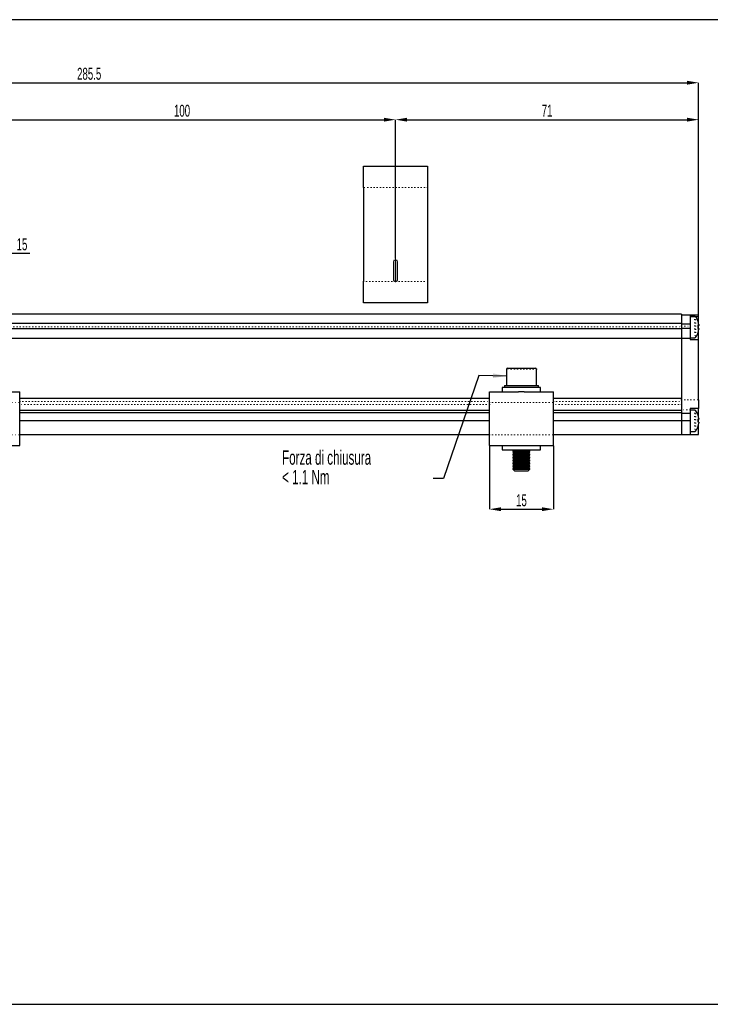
# Model space of a CAD drawing. Header units: millimetres. Extents: x 113 to 1343, y 162 to 690.
# Tile 36 of 46: x 701 to 863, y 458 to 689. Entities that reach past the tile are written whole.
import ezdxf

# ---------------------------------------------------------------- set-up
doc = ezdxf.new("R2010")
doc.units = ezdxf.units.MM
doc.header["$PDSIZE"] = -1
doc.linetypes.add('DOT2', pattern=[0.635, 0, -0.635])
doc.layers.add('LINEE_SOTTILI', color=7, linetype='Continuous')
doc.styles.add('SLDTEXTSTYLE2', font='TXT', dxfattribs={"width": 0.605})
doc.dimstyles.new('SLDDIMSTYLE0', dxfattribs={"dimtxt": 2.8, "dimasz": 2.7, "dimexe": 0, "dimexo": 0.0625, "dimgap": 0.7, "dimtad": 1, "dimrnd": 1e-09, "dimzin": 12, "dimdsep": 46, "dimtxsty": 'SLDTEXTSTYLE2', "dimsah": 1, "dimcen": 0.09, "dimadec": 0, "dimazin": 3, "dimtfac": 1, "dimtdec": 3, "dimtofl": 0, "dimtmove": 0, "dimatfit": 3, "dimfxl": 1, "dimfrac": 2, "dimtolj": 1, "dimtzin": 12, "dimarcsym": 0})

# ---------------------------------------------------------------- blocks, each defined once
blk = doc.blocks.new('*D335')
at = {"layer": 'Defpoints', "color": 0}
for p in [(789.09, 665.44), (689.09, 633.1), (789.09, 632.86)]:
    blk.add_point(p, dxfattribs=at)
at = {"layer": 'LINEE_SOTTILI', "color": 0, "lineweight": -2}
for p, q in [((689.09, 633.16), (689.09, 665.44)), ((691.79, 665.44), (786.39, 665.44)), ((789.09, 632.93), (789.09, 665.44))]:
    blk.add_line(p, q, dxfattribs=at)
at = {"layer": 'LINEE_SOTTILI', "color": 0}
for points in [[(691.79, 665.89), (691.79, 664.99), (689.09, 665.44)], [(786.39, 664.99), (786.39, 665.89), (789.09, 665.44)]]:
    blk.add_solid(points, dxfattribs=at)
at = {"layer": 'LINEE_SOTTILI', "color": 0, "insert": (739.09, 668.94), "char_height": 2.8, "attachment_point": 2, "style": 'SLDTEXTSTYLE2'}
blk.add_mtext('\\A1;100', dxfattribs=at)
blk = doc.blocks.new('*D337')
at = {"layer": 'Defpoints', "color": 0}
for p in [(860.09, 665.44), (789.09, 632.86), (860.09, 609.12)]:
    blk.add_point(p, dxfattribs=at)
at = {"layer": 'LINEE_SOTTILI', "color": 0, "lineweight": -2}
for p, q in [((789.09, 632.93), (789.09, 665.44)), ((791.79, 665.44), (857.39, 665.44)), ((860.09, 609.19), (860.09, 665.44))]:
    blk.add_line(p, q, dxfattribs=at)
at = {"layer": 'LINEE_SOTTILI', "color": 0}
for points in [[(791.79, 665.89), (791.79, 664.99), (789.09, 665.44)], [(857.39, 664.99), (857.39, 665.89), (860.09, 665.44)]]:
    blk.add_solid(points, dxfattribs=at)
at = {"layer": 'LINEE_SOTTILI', "color": 0, "insert": (824.59, 668.94), "char_height": 2.8, "attachment_point": 2, "style": 'SLDTEXTSTYLE2'}
blk.add_mtext('\\A1;71', dxfattribs=at)
blk = doc.blocks.new('*D340')
at = {"layer": 'Defpoints', "color": 0}
for p in [(860.09, 674.09), (574.59, 635.9), (860.09, 619.77)]:
    blk.add_point(p, dxfattribs=at)
at = {"layer": 'LINEE_SOTTILI', "color": 0, "lineweight": -2}
for p, q in [((574.59, 635.97), (574.59, 674.09)), ((577.29, 674.09), (857.39, 674.09)), ((860.09, 619.84), (860.09, 674.09))]:
    blk.add_line(p, q, dxfattribs=at)
at = {"layer": 'LINEE_SOTTILI', "color": 0}
for points in [[(577.29, 674.54), (577.29, 673.64), (574.59, 674.09)], [(857.39, 673.64), (857.39, 674.54), (860.09, 674.09)]]:
    blk.add_solid(points, dxfattribs=at)
at = {"layer": 'LINEE_SOTTILI', "color": 0, "insert": (717.34, 677.59), "char_height": 2.8, "attachment_point": 2, "style": 'SLDTEXTSTYLE2'}
blk.add_mtext('\\A1;285.5', dxfattribs=at)
blk = doc.blocks.new('*D341')
at = {"layer": 'Defpoints', "color": 0}
for p in [(811.09, 589.12), (826.09, 589.12), (826.09, 574.22)]:
    blk.add_point(p, dxfattribs=at)
at = {"layer": 'LINEE_SOTTILI', "color": 0, "lineweight": -2}
for p, q in [((811.09, 589.06), (811.09, 574.22)), ((826.09, 589.06), (826.09, 574.22)), ((813.79, 574.22), (823.39, 574.22))]:
    blk.add_line(p, q, dxfattribs=at)
at = {"layer": 'LINEE_SOTTILI', "color": 0}
for points in [[(813.79, 574.67), (813.79, 573.77), (811.09, 574.22)], [(823.39, 573.77), (823.39, 574.67), (826.09, 574.22)]]:
    blk.add_solid(points, dxfattribs=at)
at = {"layer": 'LINEE_SOTTILI', "color": 0, "insert": (818.59, 577.72), "char_height": 2.8, "attachment_point": 2, "style": 'SLDTEXTSTYLE2'}
blk.add_mtext('\\A1;15', dxfattribs=at)
blk = doc.blocks.new('*D342')
at = {"layer": 'Defpoints', "color": 0}
for p in [(696.59, 634.15), (681.59, 622.57), (696.59, 622.57)]:
    blk.add_point(p, dxfattribs=at)
at = {"layer": 'LINEE_SOTTILI', "color": 0, "lineweight": -2}
for p, q in [((681.59, 622.64), (681.59, 634.15)), ((684.29, 634.15), (693.89, 634.15)), ((696.59, 622.64), (696.59, 634.15)), ((696.59, 634.15), (703.43, 634.15))]:
    blk.add_line(p, q, dxfattribs=at)
at = {"layer": 'LINEE_SOTTILI', "color": 0}
for points in [[(684.29, 634.6), (684.29, 633.7), (681.59, 634.15)], [(693.89, 633.7), (693.89, 634.6), (696.59, 634.15)]]:
    blk.add_solid(points, dxfattribs=at)
at = {"layer": 'LINEE_SOTTILI', "color": 0, "insert": (701.6, 637.65), "char_height": 2.8, "attachment_point": 2, "style": 'SLDTEXTSTYLE2'}
blk.add_mtext('\\A1;15', dxfattribs=at)

msp = doc.modelspace()

# ---------------------------------------------------------------- linework, layer by layer
at = {"color": 7, "linetype": 'Continuous', "lineweight": 25}
for p, q in [((781.588, 654.573), (796.588, 654.573)), ((781.588, 649.573), (781.588, 654.573)), ((796.588, 654.573), (796.588, 649.573)), ((781.588, 649.573), (781.588, 627.573)), ((796.588, 649.573), (796.588, 627.573)), ((788.588, 632.173), (788.588, 627.973)), ((789.188, 632.573), (788.988, 632.573)), ((789.588, 627.973), (789.588, 632.173)), ((781.588, 622.573), (781.588, 627.573)), ((788.988, 627.573), (789.188, 627.573)), ((796.588, 627.573), (796.588, 622.573)), ((796.588, 622.573), (781.588, 622.573)), ((856.088, 619.873), (657.088, 619.873)), ((856.088, 619.873), (856.088, 617.688)), ((856.088, 619.773), (858.088, 619.773)), ((858.088, 619.773), (858.088, 617.635)), ((858.088, 619.773), (860.088, 619.773)), ((858.088, 619.378), (860.088, 619.378)), ((859.193, 619.373), (858.088, 619.373)), ((860.088, 619.378), (860.088, 619.773)), ((860.088, 617.703), (860.088, 619.378)), ((856.088, 617.688), (657.088, 617.688)), ((856.088, 616.423), (657.088, 616.423)), ((856.088, 617.688), (856.088, 616.923)), ((856.088, 617.635), (858.088, 617.635)), ((856.088, 616.923), (856.088, 616.423)), ((858.088, 616.573), (856.088, 616.573)), ((856.088, 616.423), (856.088, 614.208)), ((858.088, 617.635), (858.088, 617.073)), ((858.088, 617.073), (858.088, 616.573)), ((858.088, 616.573), (858.088, 614.248)), ((859.986, 617.276), (860.134, 617.276)), ((860.134, 617.208), (859.986, 617.209)), ((860.088, 616.873), (860.088, 617.191)), ((860.088, 616.554), (860.088, 616.873)), ((860.088, 613.973), (860.088, 616.09)), ((860.134, 617.438), (860.134, 617.276)), ((860.134, 617.208), (860.134, 617.283)), ((860.134, 616.538), (860.134, 616.354)), ((860.134, 616.308), (860.134, 616.354)), ((856.088, 614.208), (657.088, 614.208)), ((856.088, 614.248), (858.088, 614.248)), ((856.088, 614.208), (856.088, 600.113)), ((858.088, 614.373), (859.193, 614.373)), ((858.088, 614.248), (858.088, 613.973)), ((858.088, 613.973), (860.088, 613.973)), ((860.088, 599.805), (860.088, 613.973)), ((815.088, 607.023), (815.088, 603.223)), ((815.288, 607.223), (821.822, 607.223)), ((821.822, 607.223), (821.888, 607.223)), ((822.088, 603.223), (822.088, 607.023)), ((814.088, 602.723), (814.088, 601.723)), ((823.088, 602.723), (814.088, 602.723)), ((814.588, 603.223), (814.588, 602.723)), ((814.588, 603.223), (822.588, 603.223)), ((822.588, 602.723), (822.588, 603.223)), ((823.088, 601.723), (823.088, 602.723)), ((694.257, 601.723), (701.088, 601.723)), ((701.088, 599.223), (701.088, 601.723)), ((811.088, 600.113), (701.088, 600.113)), ((811.088, 601.723), (817.919, 601.723)), ((811.088, 599.223), (811.088, 601.723)), ((819.257, 601.723), (817.919, 601.723)), ((819.257, 601.723), (826.088, 601.723)), ((826.088, 599.223), (826.088, 601.723)), ((856.088, 600.113), (826.088, 600.113)), ((856.088, 600.113), (856.088, 599.427)), ((860.088, 599.805), (860.088, 597.823)), ((701.088, 591.623), (701.088, 599.223)), ((811.088, 597.329), (701.088, 597.329)), ((811.088, 591.623), (811.088, 599.223)), ((826.088, 591.623), (826.088, 599.223)), ((856.088, 597.329), (826.088, 597.329)), ((856.088, 599.427), (856.088, 598.768)), ((856.088, 598.768), (856.088, 597.329)), ((856.088, 597.329), (856.088, 596.824)), ((860.088, 597.823), (858.088, 597.823)), ((858.088, 597.823), (858.088, 597.462)), ((858.088, 597.462), (858.088, 596.735)), ((859.193, 597.423), (858.088, 597.423)), ((860.088, 595.753), (860.088, 597.823)), ((811.088, 596.824), (701.088, 596.824)), ((811.088, 594.92), (701.088, 594.92)), ((856.088, 596.824), (826.088, 596.824)), ((856.088, 594.92), (826.088, 594.92)), ((856.088, 596.824), (856.088, 594.92)), ((856.088, 596.735), (858.088, 596.735)), ((856.088, 594.965), (858.088, 594.965)), ((856.088, 594.92), (856.088, 591.623)), ((858.088, 596.735), (858.088, 594.965)), ((858.088, 594.965), (858.088, 591.723)), ((859.986, 595.326), (860.134, 595.326)), ((860.134, 595.258), (859.986, 595.259)), ((860.088, 594.923), (860.088, 595.241)), ((860.088, 594.604), (860.088, 594.923)), ((860.134, 595.488), (860.134, 595.326)), ((860.134, 595.258), (860.134, 595.333)), ((860.088, 591.723), (860.088, 594.093)), ((860.134, 594.588), (860.134, 594.404)), ((860.134, 594.358), (860.134, 594.404)), ((701.088, 589.123), (701.088, 591.623)), ((811.088, 591.623), (701.088, 591.623)), ((811.088, 589.123), (811.088, 591.623)), ((826.088, 589.123), (826.088, 591.623)), ((856.088, 591.623), (826.088, 591.623)), ((856.088, 591.723), (858.088, 591.723)), ((858.088, 592.423), (859.193, 592.423)), ((858.088, 591.723), (860.088, 591.723)), ((694.257, 589.123), (701.088, 589.123)), ((811.088, 589.123), (817.919, 589.123)), ((811.707, 589.091), (811.69, 589.123)), ((811.767, 589.123), (811.707, 589.091)), ((814.088, 589.123), (814.088, 588.123)), ((814.088, 588.123), (815.604, 588.123)), ((815.604, 588.123), (823.088, 588.123)), ((816.978, 588.042), (816.588, 587.769)), ((816.863, 588.123), (816.978, 588.042)), ((816.978, 588.042), (818.267, 588.042)), ((817.919, 589.123), (819.257, 589.123)), ((818.267, 588.042), (820.198, 588.042)), ((819.257, 589.123), (826.088, 589.123)), ((820.198, 588.042), (820.314, 588.123)), ((820.588, 587.769), (820.198, 588.042)), ((823.088, 588.123), (823.088, 589.123)), ((825.469, 589.091), (825.409, 589.123)), ((825.486, 589.123), (825.469, 589.091)), ((816.588, 587.769), (816.588, 587.627)), ((816.588, 587.769), (818.19, 587.769)), ((816.588, 587.627), (816.978, 587.354)), ((816.588, 587.627), (818.19, 587.627)), ((816.978, 587.354), (816.588, 587.081)), ((816.588, 587.081), (816.588, 586.938)), ((816.588, 587.081), (818.19, 587.081)), ((816.588, 586.938), (816.978, 586.665)), ((816.588, 586.938), (818.19, 586.938)), ((816.978, 586.665), (816.588, 586.392)), ((816.588, 586.392), (816.588, 586.25)), ((816.588, 586.392), (818.19, 586.392)), ((816.588, 586.25), (816.978, 585.977)), ((816.588, 586.25), (818.19, 586.25)), ((816.978, 585.977), (816.588, 585.704)), ((816.588, 585.704), (816.588, 585.561)), ((816.588, 585.704), (818.19, 585.704)), ((816.978, 587.354), (818.267, 587.354)), ((816.978, 586.665), (818.267, 586.665)), ((816.978, 585.977), (818.267, 585.977)), ((818.19, 587.769), (820.588, 587.769)), ((818.19, 587.627), (820.588, 587.627)), ((818.19, 587.081), (820.588, 587.081)), ((818.19, 586.938), (820.588, 586.938)), ((818.19, 586.392), (820.588, 586.392)), ((818.19, 586.25), (820.588, 586.25)), ((818.19, 585.704), (820.588, 585.704)), ((818.267, 587.354), (820.198, 587.354)), ((818.267, 586.665), (820.198, 586.665)), ((818.267, 585.977), (820.198, 585.977)), ((820.198, 587.354), (820.588, 587.627)), ((820.588, 587.081), (820.198, 587.354)), ((820.198, 586.665), (820.588, 586.938)), ((820.588, 586.392), (820.198, 586.665)), ((820.198, 585.977), (820.588, 586.25)), ((820.588, 585.704), (820.198, 585.977)), ((820.588, 587.627), (820.588, 587.769)), ((820.588, 586.938), (820.588, 587.081)), ((820.588, 586.25), (820.588, 586.392)), ((820.588, 585.561), (820.588, 585.704)), ((816.588, 585.561), (816.978, 585.288)), ((816.588, 585.561), (818.19, 585.561)), ((816.978, 585.288), (816.588, 585.015)), ((816.588, 585.015), (816.588, 584.873)), ((816.588, 585.015), (818.19, 585.015)), ((816.588, 584.873), (816.978, 584.6)), ((816.588, 584.873), (818.19, 584.873)), ((816.978, 584.6), (816.588, 584.327)), ((816.588, 584.327), (816.588, 584.184)), ((816.588, 584.327), (818.19, 584.327)), ((816.588, 584.184), (816.978, 583.911)), ((816.588, 584.184), (818.19, 584.184)), ((816.978, 583.911), (816.588, 583.638)), ((816.588, 583.638), (816.588, 583.613)), ((816.588, 583.638), (818.19, 583.638)), ((816.588, 583.613), (816.978, 583.223)), ((816.588, 583.613), (820.548, 583.613)), ((816.978, 585.288), (818.267, 585.288)), ((816.978, 584.6), (818.267, 584.6)), ((816.978, 583.911), (818.267, 583.911)), ((818.19, 585.561), (820.588, 585.561)), ((818.19, 585.015), (820.588, 585.015)), ((818.19, 584.873), (820.588, 584.873)), ((818.19, 584.327), (820.588, 584.327)), ((818.19, 584.184), (820.588, 584.184)), ((818.19, 583.638), (820.588, 583.638)), ((818.267, 585.288), (820.198, 585.288)), ((818.267, 584.6), (820.198, 584.6)), ((818.267, 583.911), (820.198, 583.911)), ((820.198, 585.288), (820.588, 585.561)), ((820.588, 585.015), (820.198, 585.288)), ((820.198, 584.6), (820.588, 584.873)), ((820.588, 584.327), (820.198, 584.6)), ((820.198, 583.911), (820.588, 584.184)), ((820.588, 583.638), (820.198, 583.911)), ((820.198, 583.223), (820.588, 583.613)), ((820.548, 583.613), (820.588, 583.613)), ((820.588, 584.873), (820.588, 585.015)), ((820.588, 584.184), (820.588, 584.327)), ((820.588, 583.613), (820.588, 583.638)), ((816.978, 583.223), (820.166, 583.223)), ((820.166, 583.223), (820.198, 583.223))]:
    msp.add_line(p, q, dxfattribs=at)
at = {"color": 7, "linetype": 'DOT2', "lineweight": 18}
for p, q in [((796.588, 649.573), (781.588, 649.573)), ((781.588, 627.573), (788.988, 627.573)), ((789.188, 627.573), (796.588, 627.573)), ((859.193, 619.373), (859.193, 614.373)), ((859.385, 619.277), (859.385, 614.469)), ((657.088, 616.923), (856.088, 616.923)), ((856.088, 617.073), (858.088, 617.073)), ((860.001, 616.873), (860.088, 616.873)), ((822.088, 607.023), (815.088, 607.023)), ((856.088, 599.805), (860.088, 599.805)), ((686.088, 599.223), (701.088, 599.223)), ((701.088, 599.427), (811.088, 599.427)), ((811.088, 598.768), (701.088, 598.768)), ((811.088, 599.223), (826.088, 599.223)), ((826.088, 599.427), (856.088, 599.427)), ((856.088, 598.768), (826.088, 598.768)), ((858.088, 597.462), (856.088, 597.462)), ((859.193, 597.423), (859.193, 592.423)), ((859.385, 597.327), (859.385, 592.519)), ((860.001, 594.923), (860.088, 594.923)), ((686.088, 591.623), (701.088, 591.623)), ((811.088, 591.623), (826.088, 591.623))]:
    msp.add_line(p, q, dxfattribs=at)
msp.add_lwpolyline([(546.556, 688.853), (546.556, 458.282), (970.024, 458.282), (970.024, 688.853)], close=True)
at = {"color": 7, "linetype": 'Continuous', "lineweight": 25, "flags": 128}
for points in [[(859.986, 618.093), (859.993, 618.091), (859.998, 618.087), (860.001, 618.083), (860.002, 618.078), (860.001, 618.071), (859.998, 618.064), (859.996, 618.061)], [(859.986, 596.143), (859.993, 596.141), (859.998, 596.137), (860.001, 596.133), (860.002, 596.128), (860.001, 596.121), (859.998, 596.114), (859.996, 596.111)]]:
    msp.add_lwpolyline(points, dxfattribs=at)
at = {"color": 7, "linetype": 'Continuous', "lineweight": 25}
for centre, radius, start, end in [((788.988, 632.173), 0.4, 90, 180), ((789.188, 632.173), 0.4, 0, 90), ((788.988, 627.973), 0.4, 180, 270), ((789.188, 627.973), 0.4, 270, 0), ((859.193, 619.133), 0.24, 36.94613, 90), ((856.188, 616.873), 4, 17.59429, 36.94613), ((856.203, 616.896), 3.968, 7.85171, 17.55744), ((856.188, 616.873), 4, 323.05387, 342.40571), ((859.864, 616.596), 0.732, 68.37442, 80.3976), ((855.606, 616.948), 4.396, 355.18107, 4.81893), ((859.864, 617.889), 0.732, 279.6024, 291.62558), ((859.864, 615.857), 0.732, 68.37442, 80.3976), ((856.203, 616.896), 3.968, 342.44256, 352.14829), ((856.203, 616.85), 3.968, 342.44256, 352.14829), ((859.955, 615.665), 0.0462, 358.19592, 47.34877), ((855.612, 616.797), 4.39, 357.12727, 0.9906), ((859.193, 614.613), 0.24, 270, 323.05387), ((815.288, 607.023), 0.2, 90, 180), ((821.888, 607.023), 0.2, 0, 90), ((859.193, 597.183), 0.24, 36.94613, 90), ((856.188, 594.923), 4, 17.59429, 36.94613), ((856.203, 594.946), 3.968, 7.85171, 17.55744), ((859.864, 594.646), 0.732, 68.37442, 80.3976), ((855.606, 594.998), 4.396, 355.18107, 4.81893), ((859.864, 595.939), 0.732, 279.6024, 291.62558), ((855.612, 594.847), 4.39, 357.12727, 0.99059), ((856.188, 594.923), 4, 323.05387, 342.40571), ((859.864, 593.907), 0.732, 68.37442, 80.3976), ((856.203, 594.946), 3.968, 342.44256, 352.14829), ((856.203, 594.9), 3.968, 342.44256, 352.14829), ((859.955, 593.715), 0.0462, 358.19592, 47.34877), ((859.193, 592.663), 0.24, 270, 323.05387)]:
    msp.add_arc(centre, radius, start, end, dxfattribs=at)
at = {"layer": 'LINEE_SOTTILI', "color": 7, "lineweight": 18}
msp.add_line((789.088, 627.573), (789.088, 632.863), dxfattribs=at)
at = {"layer": 'LINEE_SOTTILI', "color": 7}
for p, q in [((808.642, 605.559), (800.321, 581.391)), ((815.142, 605.409), (808.642, 605.559)), ((800.321, 581.391), (797.921, 581.391))]:
    msp.add_line(p, q, dxfattribs=at)
msp.add_solid([(815.142, 605.409), (811.915, 606.024), (811.89, 604.944)], dxfattribs=at)

# ---------------------------------------------------------------- texts
at = {"layer": 'LINEE_SOTTILI', "color": 7, "char_height": 3.36, "attachment_point": 1, "style": 'SLDTEXTSTYLE2'}
for s, insert in [('Forza di chiusura', (762.528, 587.998)), ('< 1.1 Nm', (762.528, 583.438))]:
    msp.add_mtext(s, dxfattribs=dict(at, insert=insert))

# ---------------------------------------------------------------- dimensions: what is measured, and where the dimension line sits
at = {"layer": 'LINEE_SOTTILI', "color": 7}
for base, p1, p2, picture, middle in [((860.088, 674.086), (574.588, 635.903), (860.088, 619.773), '*D340', (717.338, 674.086)), ((789.088, 665.443), (689.088, 633.097), (789.088, 632.863), '*D335', (739.088, 665.443)), ((860.088, 665.443), (789.088, 632.863), (860.088, 609.123), '*D337', (824.588, 665.443)), ((696.588, 634.153), (681.588, 622.573), (696.588, 622.573), '*D342', (701.603, 634.153)), ((826.088, 574.223), (811.088, 589.123), (826.088, 589.123), '*D341', (818.588, 574.223))]:
    dim = msp.add_linear_dim(base=base, p1=p1, p2=p2, dimstyle='SLDDIMSTYLE0', override={"dimlfac": 1}, dxfattribs=at)
    dim.commit()
    dim.dimension.update_dxf_attribs({"geometry": picture, "text_midpoint": middle, "dimtype": 160})

doc.saveas('drawing.dxf')
